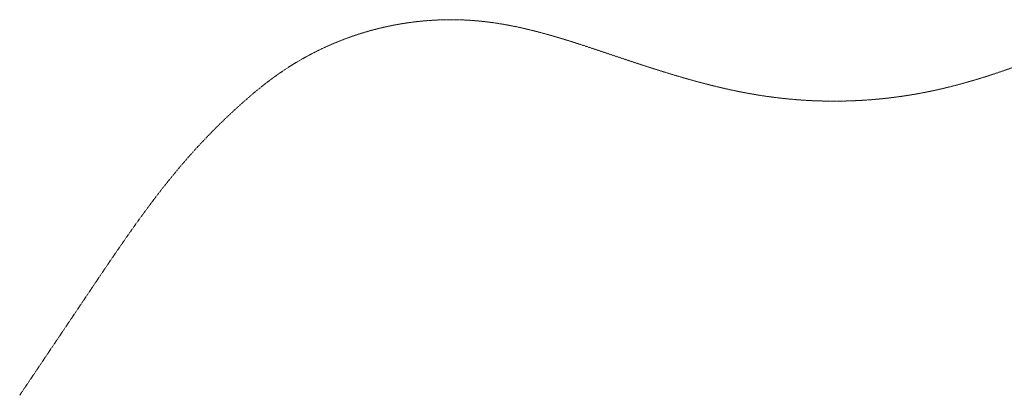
# Model space of a CAD drawing. Header units: metres. Extents: x -624069 to -621249, y -1176998 to -1175613.
# Tile 1 of 6: x -624069 to -623758, y -1176998 to -1176879. Entities that reach past the tile are written whole.
import ezdxf

# ---------------------------------------------------------------- set-up
doc = ezdxf.new("R2010")
doc.units = ezdxf.units.M
doc.header["$MEASUREMENT"] = 0
doc.linetypes.add('DGN Style 4', pattern=[0.051501, 0.025751, -0.012875, 0, -0.012875])
doc.layers.add('++sit_g_osa', color=1, linetype='DGN Style 4', lineweight=13, true_color=0xff0000)

msp = doc.modelspace()

# ---------------------------------------------------------------- linework, layer by layer
at = {"layer": '++sit_g_osa'}
msp.add_line((-624045.67, -1176963.81), (-624068.79, -1176998.17), dxfattribs=at)
at = {"layer": '++sit_g_osa', "flags": 128}
for points in [[(-623883.18, -1176890.12), (-623885.08, -1176889.48), (-623886.98, -1176888.85), (-623888.87, -1176888.22), (-623890.77, -1176887.59), (-623892.68, -1176886.98), (-623894.58, -1176886.37), (-623896.49, -1176885.78), (-623898.41, -1176885.2), (-623900.32, -1176884.63), (-623902.25, -1176884.08), (-623904.18, -1176883.56), (-623906.11, -1176883.06), (-623908.06, -1176882.58), (-623910, -1176882.12), (-623911.96, -1176881.7), (-623913.92, -1176881.31), (-623915.89, -1176880.95), (-623917.86, -1176880.62), (-623919.84, -1176880.34), (-623921.82, -1176880.09)], [(-623732.32, -1176885.83), (-623734.64, -1176886.76), (-623736.96, -1176887.68), (-623739.28, -1176888.61), (-623741.61, -1176889.52), (-623743.94, -1176890.43), (-623746.27, -1176891.33), (-623748.61, -1176892.22), (-623750.95, -1176893.1), (-623753.3, -1176893.96), (-623755.65, -1176894.8), (-623758.01, -1176895.62), (-623760.38, -1176896.42), (-623762.76, -1176897.2), (-623765.14, -1176897.95), (-623767.54, -1176898.67), (-623769.94, -1176899.36), (-623772.35, -1176900.02), (-623774.77, -1176900.65), (-623777.2, -1176901.24), (-623779.64, -1176901.79)], [(-623835.08, -1176903.36), (-623837.54, -1176902.95), (-623840, -1176902.5), (-623842.45, -1176902.01), (-623844.89, -1176901.49), (-623847.33, -1176900.93), (-623849.76, -1176900.35), (-623852.18, -1176899.74), (-623854.59, -1176899.1), (-623857, -1176898.43), (-623859.4, -1176897.75), (-623861.8, -1176897.04), (-623864.19, -1176896.32), (-623866.57, -1176895.58), (-623868.95, -1176894.82), (-623871.33, -1176894.06), (-623873.71, -1176893.28), (-623876.08, -1176892.5), (-623878.45, -1176891.71), (-623880.82, -1176890.92), (-623883.18, -1176890.12)], [(-623988.89, -1176897.95), (-623990.02, -1176898.8), (-623991.14, -1176899.66), (-623992.24, -1176900.53), (-623993.34, -1176901.42), (-623994.43, -1176902.31), (-623995.5, -1176903.22), (-623996.57, -1176904.14), (-623997.63, -1176905.07)], [(-624016.35, -1176923.89), (-624018.25, -1176926.11), (-624020.12, -1176928.35), (-624021.96, -1176930.61), (-624023.77, -1176932.89), (-624025.55, -1176935.2), (-624027.32, -1176937.52), (-624029.06, -1176939.86), (-624030.78, -1176942.21), (-624032.48, -1176944.58), (-624034.16, -1176946.96), (-624035.83, -1176949.35), (-624037.49, -1176951.75), (-624039.14, -1176954.15), (-624040.78, -1176956.56), (-624042.42, -1176958.98), (-624044.05, -1176961.39), (-624045.67, -1176963.81)]]:
    msp.add_lwpolyline(points, dxfattribs=at)
at = {"layer": '++sit_g_osa'}
for centre, radius, start, end in [((-623932.59, -1176974.48), 95, 83.4903, 126.3389), ((-623865.49, -1177055.19), 200, 131.3567, 138.9668)]:
    msp.add_arc(centre, radius, start, end, dxfattribs=at)
at = {"layer": '++sit_g_osa', "extrusion": (0, 0, -1)}
msp.add_arc((623811.53, -1176755.22), 150, 257.722, 279.0314, dxfattribs=at)

doc.saveas('drawing.dxf')
